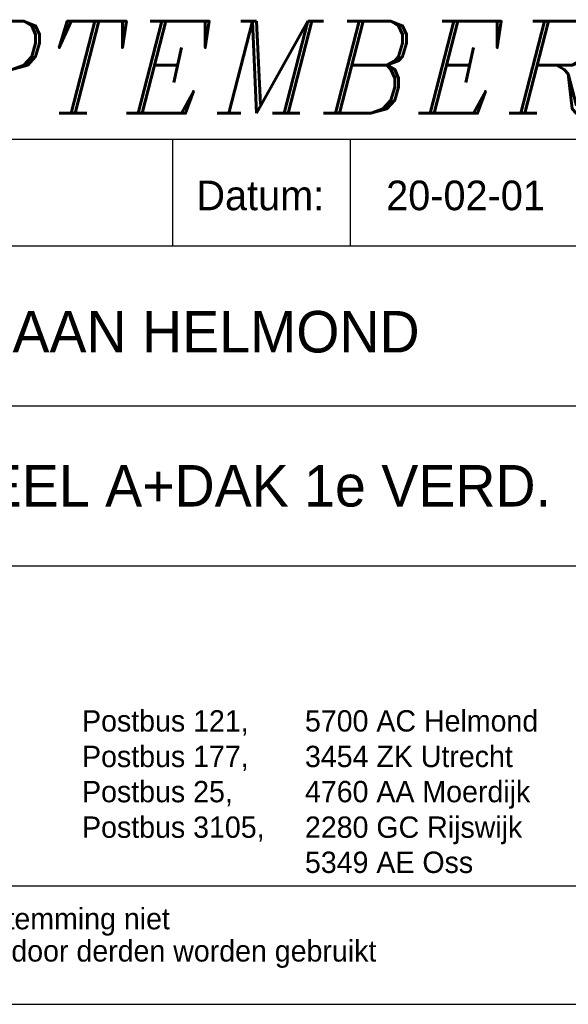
# Model space of a CAD drawing. Extents: x -1448 to 118900, y -195097 to 442500.
# Tile 81 of 103: x 107710 to 112336, y 358400 to 366708. Entities that reach past the tile are written whole.
import ezdxf

# ---------------------------------------------------------------- set-up
doc = ezdxf.new("R2010")
doc.units = 0
doc.header["$LTSCALE"] = 100
doc.layers.get('0').update_dxf_attribs({"linetype": 'CONTINUOUS'})
for name, color, linetype in [('00KAD025', 2, 'CONTINUOUS'), ('00KAD070', 5, 'CONTINUOUS'), ('BL$2----', 7, 'CONTINUOUS'), ('BL$4----', 7, 'CONTINUOUS'), ('WL561---', 4, 'CONTINUOUS')]:
    doc.layers.add(name, color=color, linetype=linetype)
doc.styles.add('BURO-018', font='BUROFONT.shx', dxfattribs={"height": 180})
doc.styles.add('BURO-025', font='BUROFONT.shx', dxfattribs={"height": 250})
doc.styles.add('BURO-035', font='BUROFONT.shx', dxfattribs={"height": 350})
doc.styles.add('BURO-050', font='BUROFONT.shx', dxfattribs={"height": 500})
doc.styles.add('ITALICC', font='italicc', dxfattribs={"width": 10, "height": 10})

# ---------------------------------------------------------------- blocks, each defined once
blk = doc.blocks.new('A0-HOR')
at = {"layer": '00KAD025', "linetype": 'CONTINUOUS'}
blk.add_line((0, 0), (1189, 0), dxfattribs=at)
at = {"layer": '00KAD070', "linetype": 'CONTINUOUS'}
blk.add_line((10, 10), (1179, 10), dxfattribs=at)
blk = doc.blocks.new('KUIJPERSKLEUR')
at = {"color": 1}
for p, q in [((-185, 73), (-10, 73)), ((-99, 64), (-99, 73)), ((-84, 64), (-84, 73)), ((-185, 64), (-10, 64)), ((-185, 50.5), (-55, 50.5)), ((-185, 37), (-10, 37))]:
    blk.add_line(p, q, dxfattribs=at)
for s, height, style, p in [('Datum:', 2.5, 'BURO-025', (-97, 67)), ('Postbus 121, ', 1.8, 'BURO-018', (-106.643, 23.014)), ('5700 AC Helmond', 1.8, 'BURO-018', (-87.849, 23.014)), ('Postbus 177, ', 1.8, 'BURO-018', (-106.643, 20.014)), ('3454 ZK Utrecht', 1.8, 'BURO-018', (-87.849, 20.014)), ('Postbus 25, ', 1.8, 'BURO-018', (-106.643, 17.048)), ('4760 AA Moerdijk', 1.8, 'BURO-018', (-87.849, 17.048)), ('Postbus 3105,', 1.8, 'BURO-018', (-106.643, 14.048)), ('2280 GC Rijswijk', 1.8, 'BURO-018', (-87.849, 14.048)), ('5349 AE Oss', 1.8, 'BURO-018', (-87.849, 11.082)), ('Deze tekening blijft eigendom en mag zonder onze schriftelijke toestemming niet', 1.8, 'BURO-018', (-185, 6.326)), ('gekopieerd of aan derden ter inzage worden gegeven, noch voor of door derden worden gebruikt', 1.8, 'BURO-018', (-185, 3.607))]:
    blk.add_text(s, height=height, dxfattribs=dict(at, style=style)).set_placement(p)
at = {"color": 150, "style": 'BURO-025'}
for tag, p in [('TKSCHAAL', (-167, 67)), ('TKBLADNR', (-124, 67)), ('TKDATCREAT', (-81, 67)), ('TKDATA', (-30, 67)), ('TKINIT', (-30, 58)), ('PRPRLEID', (-30, 49)), ('PRGRLEID', (-30, 40))]:
    blk.add_attdef(tag, p, '', height=2.5, dxfattribs=at)
at = {"color": 3, "style": 'BURO-035'}
for tag, p in [('PROMSCHR', (-177, 55)), ('TK1OMSCHR', (-177, 42))]:
    blk.add_attdef(tag, p, '', height=3.5, dxfattribs=at)
at = {"color": 1, "style": 'BURO-025'}
blk.add_attdef('TKFILE', (-4, 40), '', height=2.5, rotation=90, dxfattribs=at)
blk.add_attdef('PRNAAM', (-30, 31.5), '', height=2.5, dxfattribs=at)
at = {"color": 4, "style": 'BURO-050'}
blk.add_attdef('TKTEKNR', (-48, 19), '', height=5, dxfattribs=at)

msp = doc.modelspace()

# ---------------------------------------------------------------- block references
at = {"layer": 'BL$2----', "xscale": 100, "yscale": 100, "zscale": 100}
msp.add_blockref('A0-HOR', (0, 358400.2), dxfattribs=at)
at = {"layer": 'BL$4----'}
ref = msp.add_blockref('KUIJPERSKLEUR', (118900, 358400.2), dxfattribs=dict(at, xscale=100, yscale=100, zscale=100))
ref.add_attrib('TKDATCREAT', '20-02-01', (110800, 365100.2), dxfattribs={"layer": '0', "color": 150, "height": 250, "style": 'BURO-025'})
ref.add_attrib('PROMSCHR', 'OPLEIDINGSCENTRUM KM-LAAN HELMOND', (101200, 363900.2), dxfattribs={"layer": '0', "color": 3, "height": 350, "style": 'BURO-035'})
ref.add_attrib('TK1OMSCHR', 'W-INSTALLATIE 2e VERD. DEEL A+DAK 1e VERD.', (101200, 362600.2), dxfattribs={"layer": '0', "color": 3, "height": 350, "style": 'BURO-035'})

# ---------------------------------------------------------------- texts
at = {"layer": 'WL561---', "color": 5, "linetype": 'CONTINUOUS', "style": 'ITALICC'}
msp.add_text('REVISIE SEPTEMBER 2003', height=776.16, dxfattribs=at).set_placement((100459.9, 365917.9))

doc.saveas('drawing.dxf')
